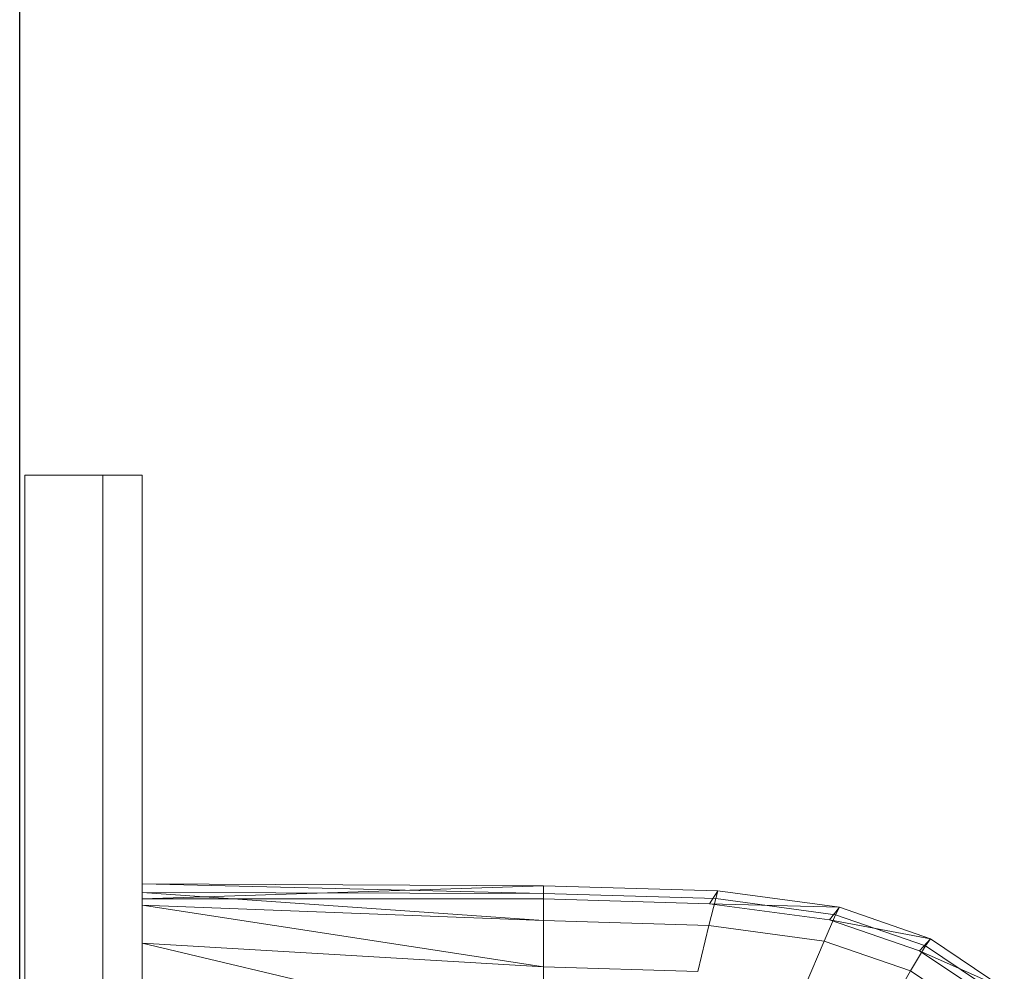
# Model space of a CAD drawing. Header units: metres. Extents: x 391.1 to 427.5, y 12.5 to 28.4.
# Tile 92 of 209: x 403.357 to 403.609, y 26.845 to 27.089. Entities that reach past the tile are written whole.
import ezdxf

# ---------------------------------------------------------------- set-up
doc = ezdxf.new("R2010")
doc.units = ezdxf.units.M
for name, color, linetype, lineweight in [('02_MOBILIARIO', 7, 'Continuous', 18), ('A-DETL-____-MBND', 7, 'Continuous', 18), ('A-GENM-____-OTLN', 7, 'Continuous', 18), ('A-WALL-____-MCUT', 7, 'Continuous', 25), ('A-WALL-____-OTLN', 7, 'Continuous', 25)]:
    doc.layers.add(name, color=color, linetype=linetype, lineweight=lineweight)

# ---------------------------------------------------------------- blocks, each defined once
blk = doc.blocks.new('Family - Rentamans PA-152299-03_CLI_AIGUA_P0A')
at = {"layer": 'A-DETL-____-MBND', "color": 253, "true_color": 0xaaaaaa}
for p, q in [((0, 0.36146), (0, 0.36526)), ((0, 0.36526), (0, 0.36308)), ((0.10273, 0.3648), (0, 0.36526)), ((0.10273, 0.36283), (0, 0.36526)), ((0.10273, 0.3648), (0, 0.36146)), ((0, 0.36308), (0, 0.35983)), ((0.10273, 0.36283), (0, 0.36308)), ((0, 0.36308), (0.10273, 0.35585)), ((0.14736, 0.36347), (0.10273, 0.3648)), ((0.10273, 0.36283), (0.10273, 0.3648)), ((0.10273, 0.36479), (0.10273, 0.36141)), ((0.14525, 0.36016), (0.14736, 0.36347)), ((0.14679, 0.36152), (0.14736, 0.36347)), ((0.17848, 0.35928), (0.14736, 0.36347)), ((0.10273, 0.36141), (0, 0.36146)), ((0, 0.36146), (0, 0.00406)), ((0.14679, 0.36152), (0.10273, 0.36283)), ((0.10273, 0.36283), (0.10273, 0.35585)), ((0.14525, 0.36016), (0.10273, 0.36141)), ((0.14508, 0.3546), (0.14679, 0.36152)), ((0.17751, 0.35738), (0.14679, 0.36152)), ((0, 0.35983), (0, 0.35008)), ((0.10273, 0.35585), (0, 0.35983)), ((0, 0.35983), (0.10273, 0.34405)), ((0.17596, 0.35605), (0.14525, 0.36016)), ((0.17848, 0.35928), (0.14525, 0.36016)), ((0.17596, 0.35605), (0.17848, 0.35928)), ((0.17751, 0.35738), (0.17848, 0.35928)), ((0.20176, 0.35121), (0.17848, 0.35928)), ((0.10273, 0.35585), (0.10273, 0.34405)), ((0.14508, 0.3546), (0.10273, 0.35585)), ((0.17461, 0.35061), (0.17751, 0.35738)), ((0.19894, 0.34814), (0.17596, 0.35605)), ((0.20176, 0.35121), (0.17596, 0.35605)), ((0.2005, 0.34941), (0.17751, 0.35738)), ((0.14508, 0.3546), (0.1422, 0.34287)), ((0.17461, 0.35061), (0.14508, 0.3546)), ((0.16971, 0.33917), (0.17461, 0.35061)), ((0.19671, 0.34296), (0.17461, 0.35061)), ((0.19894, 0.34814), (0.20176, 0.35121)), ((0.2005, 0.34941), (0.20176, 0.35121)), ((0.22069, 0.33849), (0.20176, 0.35121)), ((0, 0.35008), (0, 0.32734)), ((0.10273, 0.34405), (0, 0.35008)), ((0, 0.35008), (0.10273, 0.32574)), ((0.19671, 0.34296), (0.2005, 0.34941)), ((0.21762, 0.33569), (0.19894, 0.34814)), ((0.22069, 0.33849), (0.19894, 0.34814)), ((0.21918, 0.33686), (0.2005, 0.34941)), ((0.10273, 0.34405), (0.10273, 0.32574)), ((0.1422, 0.34287), (0.10273, 0.34405)), ((0.1903, 0.33203), (0.19671, 0.34296)), ((0.21467, 0.33089), (0.19671, 0.34296))]:
    blk.add_line(p, q, dxfattribs=at)
blk = doc.blocks.new('Family - Evans PA-152341-03_CLI_AIGUA_P0A')
at = {"layer": 'A-WALL-____-MCUT', "color": 253, "true_color": 0xaaaaaa}
blk.add_line((2.08, 0), (4.42866, 0), dxfattribs=at)
at = {"layer": 'A-WALL-____-OTLN', "color": 253, "true_color": 0xaaaaaa}
blk.add_line((0, 0), (4.42866, 0), dxfattribs=at)
at = {"layer": 'A-WALL-____-OTLN', "color": 253, "lineweight": 18, "true_color": 0xaaaaaa}
blk.add_line((0, 0), (4.42866, 0), dxfattribs=at)
blk = doc.blocks.new('Family - LONDR55-XX_ZZ-ARQ-CAA-M3D-Londres55-V1-03_CLI_AIGUA_P0A')
at = {"layer": 'A-GENM-____-OTLN', "color": 253, "true_color": 0xaaaaaa}
for p, q in [((0.6, 0.03), (0, 0.03)), ((0, 0.03), (0, 0.01)), ((0, 0.03), (0, 0.01)), ((0.6, 0.03), (0, 0.03)), ((0.6, 0.01), (0.6, 0.03)), ((0.6, 0.01), (0.6, 0.03)), ((0.6, 0.01), (0, 0.01)), ((0, 0.01), (0, 0)), ((0, 0), (0, 0.01)), ((0, 0.01), (0.6, 0.01)), ((0, 0.01), (0.6, 0.01)), ((0, 0.01), (0.6, 0.01)), ((0.6, 0), (0.6, 0.01)), ((0.6, 0.01), (0.6, 0)), ((0, 0), (0.6, 0)), ((0.6, 0), (0, 0))]:
    blk.add_line(p, q, dxfattribs=at)
blk = doc.blocks.new('Family - Mirall PA-152436-03_CLI_AIGUA_P0A')
blk.add_blockref('Family - LONDR55-XX_ZZ-ARQ-CAA-M3D-Londres55-V1-03_CLI_AIGUA_P0A', (0, 0))
blk = doc.blocks.new('LONDR55-XX_ZZ-ARQ-CAA-M3D-Londres55_ifc-1-03_CLI_AIGUA_P0A')
at = {"layer": '02_MOBILIARIO', "color": 253, "lineweight": 18, "true_color": 0xaaaaaa}
blk.add_blockref('Family - Rentamans PA-152299-03_CLI_AIGUA_P0A', (403.38854, 26.50211), dxfattribs=at)
at = {"layer": 'A-GENM-____-OTLN', "color": 253, "lineweight": 18, "true_color": 0xaaaaaa, "rotation": 90}
blk.add_blockref('Family - Mirall PA-152436-03_CLI_AIGUA_P0A', (403.38847, 26.37206), dxfattribs=at)
at = {"layer": 'A-WALL-____-OTLN', "color": 253, "lineweight": 18, "true_color": 0xaaaaaa, "rotation": 90}
blk.add_blockref('Family - Evans PA-152341-03_CLI_AIGUA_P0A', (403.35714, 23.64959), dxfattribs=at)

msp = doc.modelspace()

# ---------------------------------------------------------------- block references
at = {"lineweight": 5}
msp.add_blockref('LONDR55-XX_ZZ-ARQ-CAA-M3D-Londres55_ifc-1-03_CLI_AIGUA_P0A', (0, 0), dxfattribs=at)

doc.saveas('drawing.dxf')
